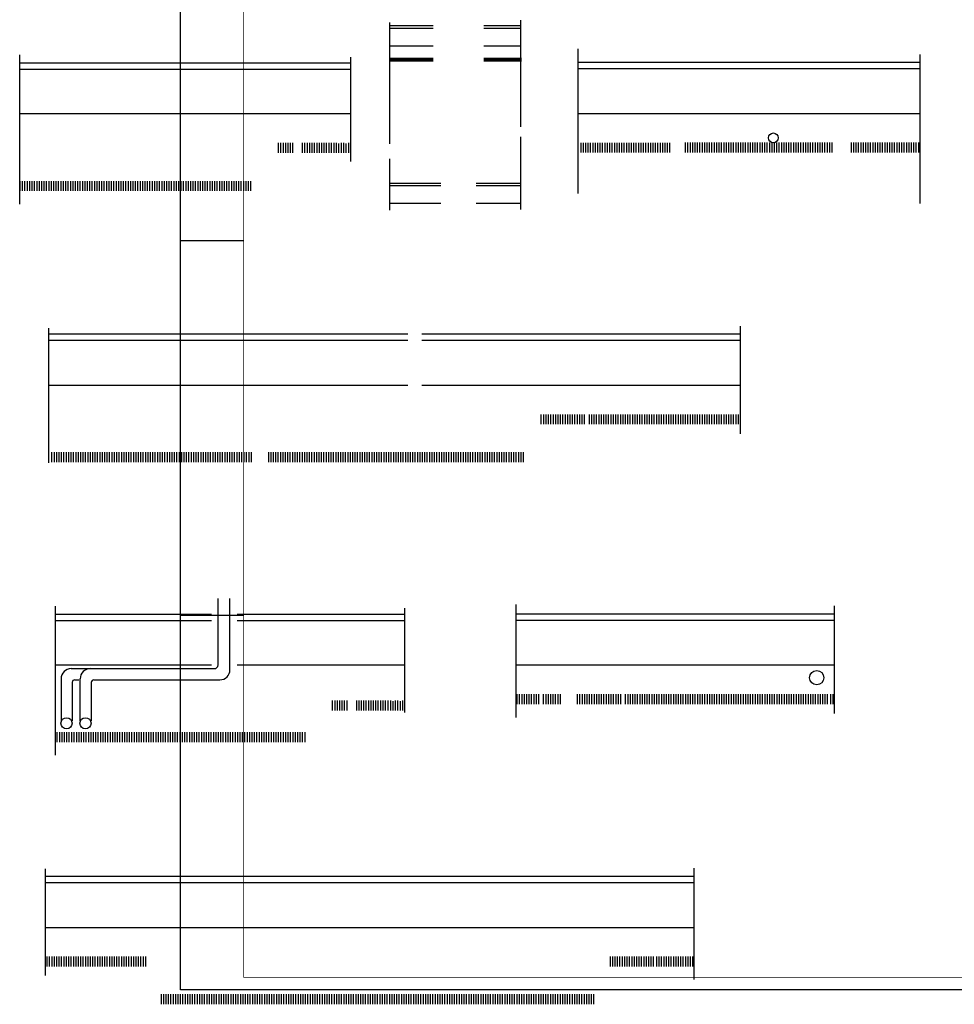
# Model space of a CAD drawing. Header units: millimetres. Extents: x 84333 to 240712, y -2244 to 84291.
# Tile 1 of 88: x 84333 to 121371, y -380 to 38649. Entities that reach past the tile are written whole.
import ezdxf
from ezdxf.enums import TextEntityAlignment as Align

# ---------------------------------------------------------------- set-up
doc = ezdxf.new("R2010")
doc.units = ezdxf.units.MM
doc.header["$LTSCALE"] = 100
doc.layers.get('0').update_dxf_attribs({"linetype": 'CONTINUOUS'})
for name, color, linetype in [('AFDELING', 4, 'CONTINUOUS'), ('BOUW', 8, 'CONTINUOUS'), ('EL6441--_DATACOM', 3, 'CONTINUOUS'), ('LIJN025', 10, 'CONTINUOUS'), ('LIJN050', 90, 'CONTINUOUS'), ('TEKST25', 10, 'CONTINUOUS'), ('TEKST35', 50, 'CONTINUOUS'), ('TEKST50', 90, 'CONTINUOUS')]:
    doc.layers.add(name, color=color, linetype=linetype)
doc.styles.add('ISO', font='ISO.SHX')
doc.styles.add('ROMAND', font='romand')
doc.styles.add('TECHNIC', font='technic_.ttf')

# ---------------------------------------------------------------- blocks, each defined once
blk = doc.blocks.new('A0-GE')
at = {"layer": 'LIJN025'}
for p, q in [((0, 297), (25, 297)), ((0, 148.5), (25, 148.5))]:
    blk.add_line(p, q, dxfattribs=at)
blk.add_lwpolyline([(1500, 841), (1500, 0), (0, 0), (0, 841)], close=True, dxfattribs=at)
at = {"layer": 'LIJN050', "const_width": 0.2}
blk.add_lwpolyline([(1495, 836), (25, 836), (25, 5), (1495, 5)], close=True, dxfattribs=at)
at = {"layer": 'TEKST25', "style": 'ROMAND', "width": 2.899115}
blk.add_attdef('STATUS', text='', height=2.5, dxfattribs=at).set_placement((1454, 71.5), (1493, 71.5), align=Align.FIT)
at = {"layer": 'TEKST25', "style": 'ISO'}
for tag, p in [('E', (1455.25, 66)), ('NAAM-E', (1466.75, 66)), ('DATUM-E', (1485, 66)), ('D', (1455.25, 61)), ('NAAM-D', (1466.75, 61)), ('DATUM-D', (1485, 61)), ('C', (1455.25, 56)), ('NAAM-C', (1466.75, 56)), ('DATUM-C', (1485, 56)), ('B', (1455.25, 51)), ('NAAM-B', (1466.75, 51)), ('DATUM-B', (1485, 51)), ('A', (1455.25, 46)), ('NAAM-A', (1466.75, 46)), ('DATUM-A', (1485, 46))]:
    blk.add_attdef(tag, text='', height=2.5, dxfattribs=at).set_placement(p, align=Align.CENTER)
for tag, p in [('DATUM', (1332.75, 36.25)), ('SCHAAL', (1368, 36.25)), ('GETEKEND', (1398.25, 36.25)), ('GECONTOL.', (1433, 36.25)), ('FORMAAT', (1463.25, 28.25))]:
    blk.add_attdef(tag, p, '', height=2.5, dxfattribs=at)
at = {"layer": 'TEKST35', "style": 'ISO'}
for tag, p in [('PROJECT', (1334.5, 72.5)), ('PLAATS', (1334.5, 63.5)), ('INSTALLATIE-REGEL1', (1334.5, 52.5)), ('INSTALLATIE-REGEL2', (1334.5, 43.5))]:
    blk.add_attdef(tag, p, '', height=4, dxfattribs=at)
blk.add_attdef('PROJ.NR.', text='', height=4, dxfattribs=at).set_placement((1481, 23), align=Align.CENTER)
at = {"layer": 'TEKST50', "style": 'ISO'}
blk.add_attdef('FILE-NAAM', text='', height=5, dxfattribs=at).set_placement((1473.5, 7.5), align=Align.CENTER)
blk = doc.blocks.new('A$C13e6995e')
at = {"layer": 'BOUW'}
for p, q in [((14671, 35976), (14671, 40786)), ((14671, 40657), (16392, 40657)), ((18392, 40657), (19866, 40657)), ((19866, 36651), (19866, 40876)), ((14671, 40557), (16392, 40557)), ((18392, 40557), (19866, 40557)), ((16392, 39850), (14671, 39850)), ((19866, 39850), (18392, 39850)), ((0, 33584), (0, 39499)), ((22129, 34006), (22129, 39741)), ((35687, 33601), (35687, 39516)), ((0, 39177), (4959, 39177)), ((4959, 39177), (13113, 39177)), ((13120, 35277), (13120, 39410)), ((14700, 39230), (14700, 39385)), ((14738, 39230), (14738, 39385)), ((14776, 39230), (14776, 39385)), ((14814, 39230), (14814, 39385)), ((14852, 39230), (14852, 39385)), ((14890, 39230), (14890, 39385)), ((14928, 39230), (14928, 39385)), ((14966, 39230), (14966, 39385)), ((15004, 39230), (15004, 39385)), ((15043, 39230), (15043, 39385)), ((15081, 39230), (15081, 39385)), ((15119, 39230), (15119, 39385)), ((15157, 39230), (15157, 39385)), ((15195, 39230), (15195, 39385)), ((15233, 39230), (15233, 39385)), ((15271, 39230), (15271, 39385)), ((15309, 39230), (15309, 39385)), ((15347, 39230), (15347, 39385)), ((15385, 39230), (15385, 39385)), ((15424, 39230), (15424, 39385)), ((15462, 39230), (15462, 39385)), ((15500, 39230), (15500, 39385)), ((15538, 39230), (15538, 39385)), ((15576, 39230), (15576, 39385)), ((15614, 39230), (15614, 39385)), ((15652, 39230), (15652, 39385)), ((15690, 39230), (15690, 39385)), ((15728, 39230), (15728, 39385)), ((15766, 39230), (15766, 39385)), ((15805, 39230), (15805, 39385)), ((15843, 39230), (15843, 39385)), ((15881, 39230), (15881, 39385)), ((15919, 39230), (15919, 39385)), ((15957, 39230), (15957, 39385)), ((15995, 39230), (15995, 39385)), ((16033, 39230), (16033, 39385)), ((16071, 39230), (16071, 39385)), ((16109, 39230), (16109, 39385)), ((16147, 39230), (16147, 39385)), ((16186, 39230), (16186, 39385)), ((16224, 39230), (16224, 39385)), ((16262, 39230), (16262, 39385)), ((16300, 39230), (16300, 39385)), ((16338, 39230), (16338, 39385)), ((16376, 39230), (16376, 39385)), ((18420, 39230), (18420, 39385)), ((18458, 39230), (18458, 39385)), ((18496, 39230), (18496, 39385)), ((18535, 39230), (18535, 39385)), ((18573, 39230), (18573, 39385)), ((18611, 39230), (18611, 39385)), ((18649, 39230), (18649, 39385)), ((18687, 39230), (18687, 39385)), ((18725, 39230), (18725, 39385)), ((18763, 39230), (18763, 39385)), ((18801, 39230), (18801, 39385)), ((18839, 39230), (18839, 39385)), ((18877, 39230), (18877, 39385)), ((18916, 39230), (18916, 39385)), ((18954, 39230), (18954, 39385)), ((18992, 39230), (18992, 39385)), ((19030, 39230), (19030, 39385)), ((19068, 39230), (19068, 39385)), ((19106, 39230), (19106, 39385)), ((19144, 39230), (19144, 39385)), ((19182, 39230), (19182, 39385)), ((19220, 39230), (19220, 39385)), ((19258, 39230), (19258, 39385)), ((19297, 39230), (19297, 39385)), ((19335, 39230), (19335, 39385)), ((19373, 39230), (19373, 39385)), ((19411, 39230), (19411, 39385)), ((19449, 39230), (19449, 39385)), ((19487, 39230), (19487, 39385)), ((19525, 39230), (19525, 39385)), ((19563, 39230), (19563, 39385)), ((19601, 39230), (19601, 39385)), ((19639, 39230), (19639, 39385)), ((19678, 39230), (19678, 39385)), ((19716, 39230), (19716, 39385)), ((19754, 39230), (19754, 39385)), ((19792, 39230), (19792, 39385)), ((19830, 39230), (19830, 39385)), ((19868, 39230), (19868, 39385)), ((30592, 39194), (22129, 39194)), ((35687, 39194), (30592, 39194)), ((0, 38927), (4959, 38927)), ((4959, 38927), (13113, 38927)), ((30592, 38944), (22129, 38944)), ((35687, 38944), (30592, 38944)), ((13134, 37159), (0, 37159)), ((22129, 37176), (35687, 37176)), ((10258, 35609), (10258, 36009)), ((10353, 35609), (10353, 36009)), ((10448, 35609), (10448, 36009)), ((10543, 35609), (10543, 36009)), ((10639, 35609), (10639, 36009)), ((10734, 35609), (10734, 36009)), ((10829, 35609), (10829, 36009)), ((11210, 35609), (11210, 36009)), ((11305, 35609), (11305, 36009)), ((11401, 35609), (11401, 36009)), ((11496, 35609), (11496, 36009)), ((11591, 35609), (11591, 36009)), ((11686, 35609), (11686, 36009)), ((11782, 35609), (11782, 36009)), ((11877, 35609), (11877, 36009)), ((11972, 35609), (11972, 36009)), ((12067, 35609), (12067, 36009)), ((12163, 35609), (12163, 36009)), ((12258, 35609), (12258, 36009)), ((12353, 35609), (12353, 36009)), ((12463, 35609), (12463, 36009)), ((12558, 35609), (12558, 36009)), ((12653, 35609), (12653, 35980)), ((12748, 35609), (12748, 36009)), ((12844, 35609), (12844, 36009)), ((12944, 35609), (12944, 35980)), ((13040, 35609), (13040, 36009)), ((19866, 33368), (19866, 36248)), ((22245, 35626), (22245, 36018)), ((22340, 35626), (22340, 36018)), ((22435, 35626), (22435, 36018)), ((22531, 35626), (22531, 36018)), ((22626, 35626), (22626, 36018)), ((22721, 35626), (22721, 36018)), ((22816, 35626), (22816, 36018)), ((22912, 35626), (22912, 36018)), ((23007, 35626), (23007, 36018)), ((23102, 35626), (23102, 36018)), ((23198, 35626), (23198, 36018)), ((23293, 35626), (23293, 36018)), ((23389, 35626), (23389, 36018)), ((23484, 35626), (23484, 36018)), ((23579, 35626), (23579, 36018)), ((23674, 35626), (23674, 36018)), ((23770, 35626), (23770, 36018)), ((23865, 35626), (23865, 36018)), ((23960, 35626), (23960, 36018)), ((24055, 35626), (24055, 36018)), ((24151, 35626), (24151, 36018)), ((24246, 35626), (24246, 36018)), ((24341, 35626), (24341, 36018)), ((24436, 35626), (24436, 36018)), ((24532, 35626), (24532, 36018)), ((24627, 35626), (24627, 36018)), ((24722, 35626), (24722, 36018)), ((24817, 35626), (24817, 36018)), ((24913, 35626), (24913, 36018)), ((25008, 35626), (25008, 36018)), ((25103, 35626), (25103, 36018)), ((25198, 35626), (25198, 36018)), ((25294, 35626), (25294, 36018)), ((25389, 35626), (25389, 36018)), ((25484, 35626), (25484, 36018)), ((25579, 35626), (25579, 36018)), ((25675, 35626), (25675, 36018)), ((25770, 35626), (25770, 36018)), ((26387, 35626), (26387, 36023)), ((26483, 35626), (26483, 36023)), ((26578, 35626), (26578, 36023)), ((26673, 35626), (26673, 36023)), ((26768, 35626), (26768, 36023)), ((26864, 35626), (26864, 36023)), ((26959, 35626), (26959, 36023)), ((27054, 35626), (27054, 36023)), ((27149, 35626), (27149, 36023)), ((27245, 35626), (27245, 36023)), ((27340, 35626), (27340, 36023)), ((27435, 35626), (27435, 36023)), ((27530, 35626), (27530, 36023)), ((27626, 35626), (27626, 36023)), ((27721, 35626), (27721, 36023)), ((27816, 35626), (27816, 36023)), ((27911, 35626), (27911, 36023)), ((28007, 35626), (28007, 36023)), ((28102, 35626), (28102, 36023)), ((28197, 35626), (28197, 36023)), ((28292, 35626), (28292, 36023)), ((28388, 35626), (28388, 36023)), ((28483, 35626), (28483, 36023)), ((28578, 35626), (28578, 36023)), ((28673, 35626), (28673, 36023)), ((28769, 35626), (28769, 36023)), ((28864, 35626), (28864, 36023)), ((28959, 35626), (28959, 36023)), ((29054, 35626), (29054, 36023)), ((29150, 35626), (29150, 36023)), ((29245, 35626), (29245, 36023)), ((29340, 35626), (29340, 36023)), ((29435, 35626), (29435, 36023)), ((29531, 35626), (29531, 36023)), ((29626, 35626), (29626, 36023)), ((29721, 35626), (29721, 36023)), ((29816, 35626), (29816, 36023)), ((29912, 35626), (29912, 36023)), ((30007, 35626), (30007, 36023)), ((30102, 35626), (30102, 36023)), ((30197, 35626), (30197, 36023)), ((30293, 35626), (30293, 36023)), ((30388, 35626), (30388, 36023)), ((30483, 35626), (30483, 36023)), ((30578, 35626), (30578, 36023)), ((30674, 35626), (30674, 36023)), ((30769, 35626), (30769, 36023)), ((30864, 35626), (30864, 36023)), ((30959, 35626), (30959, 36023)), ((31055, 35626), (31055, 36023)), ((31150, 35626), (31150, 36023)), ((31245, 35626), (31245, 36023)), ((31340, 35626), (31340, 36023)), ((31436, 35626), (31436, 36023)), ((31531, 35626), (31531, 36023)), ((31626, 35626), (31626, 36023)), ((31721, 35626), (31721, 36023)), ((31817, 35626), (31817, 36023)), ((31912, 35626), (31912, 36023)), ((32007, 35626), (32007, 36023)), ((32102, 35626), (32102, 36023)), ((32198, 35626), (32198, 36023)), ((32960, 35626), (32960, 36023)), ((33055, 35626), (33055, 36023)), ((33150, 35626), (33150, 36023)), ((33245, 35626), (33245, 36023)), ((33341, 35626), (33341, 36023)), ((33436, 35626), (33436, 36023)), ((33531, 35626), (33531, 36023)), ((33626, 35626), (33626, 36023)), ((33722, 35626), (33722, 36023)), ((33817, 35626), (33817, 36023)), ((33912, 35626), (33912, 36023)), ((34007, 35626), (34007, 36023)), ((34103, 35626), (34103, 36023)), ((34198, 35626), (34198, 36023)), ((34293, 35626), (34293, 36023)), ((34388, 35626), (34388, 36023)), ((34484, 35626), (34484, 36023)), ((34579, 35626), (34579, 36023)), ((34674, 35626), (34674, 36023)), ((34769, 35626), (34769, 36023)), ((34865, 35626), (34865, 36023)), ((34960, 35626), (34960, 36023)), ((35055, 35626), (35055, 36023)), ((35150, 35626), (35150, 36023)), ((35246, 35626), (35246, 36023)), ((35341, 35626), (35341, 36023)), ((35436, 35626), (35436, 36023)), ((35531, 35626), (35531, 36023)), ((35627, 35626), (35627, 36023)), ((14671, 33347), (14671, 35382)), ((20, 34109), (20, 34495)), ((115, 34109), (115, 34495)), ((210, 34109), (210, 34495)), ((306, 34109), (306, 34495)), ((401, 34109), (401, 34495)), ((496, 34109), (496, 34495)), ((591, 34109), (591, 34495)), ((687, 34109), (687, 34495)), ((782, 34109), (782, 34495)), ((877, 34109), (877, 34495)), ((972, 34109), (972, 34495)), ((1068, 34109), (1068, 34495)), ((1163, 34109), (1163, 34495)), ((1258, 34109), (1258, 34495)), ((1353, 34109), (1353, 34495)), ((1449, 34109), (1449, 34495)), ((1544, 34109), (1544, 34495)), ((1639, 34109), (1639, 34495)), ((1734, 34109), (1734, 34495)), ((1830, 34109), (1830, 34495)), ((1925, 34109), (1925, 34495)), ((2020, 34109), (2020, 34495)), ((2115, 34109), (2115, 34495)), ((2211, 34109), (2211, 34495)), ((2306, 34109), (2306, 34495)), ((2401, 34109), (2401, 34495)), ((2496, 34109), (2496, 34495)), ((2592, 34109), (2592, 34495)), ((2687, 34109), (2687, 34495)), ((2782, 34109), (2782, 34495)), ((2877, 34109), (2877, 34495)), ((2973, 34109), (2973, 34495)), ((3068, 34109), (3068, 34495)), ((3163, 34109), (3163, 34495)), ((3258, 34109), (3258, 34495)), ((3354, 34109), (3354, 34495)), ((3449, 34109), (3449, 34495)), ((3544, 34109), (3544, 34495)), ((3639, 34109), (3639, 34495)), ((3735, 34109), (3735, 34495)), ((3830, 34109), (3830, 34495)), ((3925, 34109), (3925, 34495)), ((4020, 34109), (4020, 34495)), ((4116, 34109), (4116, 34495)), ((4211, 34109), (4211, 34495)), ((4306, 34109), (4306, 34495)), ((4401, 34109), (4401, 34495)), ((4497, 34109), (4497, 34495)), ((4592, 34109), (4592, 34495)), ((4687, 34109), (4687, 34495)), ((4782, 34109), (4782, 34495)), ((4878, 34109), (4878, 34495)), ((4973, 34109), (4973, 34495)), ((5068, 34109), (5068, 34495)), ((5163, 34109), (5163, 34495)), ((5259, 34109), (5259, 34495)), ((5354, 34109), (5354, 34495)), ((5449, 34109), (5449, 34495)), ((5544, 34109), (5544, 34495)), ((5640, 34109), (5640, 34495)), ((5735, 34109), (5735, 34495)), ((5830, 34109), (5830, 34495)), ((5925, 34109), (5925, 34495)), ((6021, 34109), (6021, 34495)), ((6116, 34109), (6116, 34495)), ((6211, 34109), (6211, 34495)), ((6306, 34109), (6306, 34495)), ((6402, 34109), (6402, 34495)), ((6497, 34109), (6497, 34495)), ((6592, 34109), (6592, 34495)), ((6687, 34109), (6687, 34495)), ((6783, 34109), (6783, 34495)), ((6878, 34109), (6878, 34495)), ((6973, 34109), (6973, 34495)), ((7068, 34109), (7068, 34495)), ((7164, 34109), (7164, 34495)), ((7259, 34109), (7259, 34495)), ((7354, 34109), (7354, 34495)), ((7449, 34109), (7449, 34495)), ((7545, 34109), (7545, 34495)), ((7640, 34109), (7640, 34495)), ((7735, 34109), (7735, 34495)), ((7830, 34109), (7830, 34495)), ((7926, 34109), (7926, 34495)), ((8021, 34109), (8021, 34495)), ((8116, 34109), (8116, 34495)), ((8211, 34109), (8211, 34495)), ((8307, 34109), (8307, 34495)), ((8402, 34109), (8402, 34495)), ((8497, 34109), (8497, 34495)), ((8592, 34109), (8592, 34495)), ((8688, 34109), (8688, 34495)), ((8783, 34109), (8783, 34495)), ((8878, 34109), (8878, 34495)), ((8973, 34109), (8973, 34495)), ((9069, 34109), (9069, 34495)), ((9164, 34109), (9164, 34495)), ((14671, 34419), (16692, 34419)), ((18092, 34419), (19866, 34419)), ((14671, 34319), (16692, 34319)), ((18092, 34319), (19866, 34319)), ((16692, 33612), (14671, 33612)), ((19866, 33612), (18092, 33612)), ((1161, 23328), (1161, 28671)), ((28563, 24480), (28563, 28746)), ((10929, 28424), (1161, 28424)), ((10929, 28174), (1161, 28174)), ((15380, 28424), (10929, 28424)), ((15380, 28174), (10929, 28174)), ((28563, 28424), (15940, 28424)), ((28563, 28174), (15940, 28174)), ((1161, 26406), (15380, 26406)), ((15940, 26406), (28563, 26406)), ((20672, 24856), (20672, 25249)), ((20768, 24856), (20768, 25249)), ((20863, 24856), (20863, 25249)), ((20958, 24856), (20958, 25249)), ((21053, 24856), (21053, 25249)), ((21149, 24856), (21149, 25249)), ((21244, 24856), (21244, 25249)), ((21339, 24856), (21339, 25249)), ((21434, 24856), (21434, 25249)), ((21530, 24856), (21530, 25249)), ((21625, 24856), (21625, 25249)), ((21720, 24856), (21720, 25249)), ((21815, 24856), (21815, 25249)), ((21911, 24856), (21911, 25249)), ((22006, 24856), (22006, 25249)), ((22101, 24856), (22101, 25249)), ((22196, 24856), (22196, 25249)), ((22292, 24856), (22292, 25249)), ((22387, 24856), (22387, 25249)), ((22577, 24856), (22577, 25249)), ((22673, 24856), (22673, 25249)), ((22768, 24856), (22768, 25249)), ((22863, 24856), (22863, 25249)), ((22958, 24856), (22958, 25249)), ((23054, 24856), (23054, 25249)), ((23149, 24856), (23149, 25249)), ((23244, 24856), (23244, 25249)), ((23339, 24856), (23339, 25249)), ((23435, 24856), (23435, 25249)), ((23530, 24856), (23530, 25249)), ((23625, 24856), (23625, 25249)), ((23720, 24856), (23720, 25249)), ((23816, 24856), (23816, 25249)), ((23911, 24856), (23911, 25249)), ((24006, 24856), (24006, 25249)), ((24101, 24856), (24101, 25249)), ((24197, 24856), (24197, 25249)), ((24292, 24856), (24292, 25249)), ((24387, 24856), (24387, 25249)), ((24482, 24856), (24482, 25249)), ((24578, 24856), (24578, 25249)), ((24673, 24856), (24673, 25249)), ((24768, 24856), (24768, 25249)), ((24864, 24856), (24864, 25249)), ((24959, 24856), (24959, 25249)), ((25054, 24856), (25054, 25249)), ((25149, 24856), (25149, 25249)), ((25245, 24856), (25245, 25249)), ((25340, 24856), (25340, 25249)), ((25435, 24856), (25435, 25249)), ((25530, 24856), (25530, 25249)), ((25626, 24856), (25626, 25249)), ((25721, 24856), (25721, 25249)), ((25816, 24856), (25816, 25249)), ((25911, 24856), (25911, 25249)), ((26007, 24856), (26007, 25249)), ((26102, 24856), (26102, 25249)), ((26197, 24856), (26197, 25249)), ((26292, 24856), (26292, 25249)), ((26388, 24856), (26388, 25249)), ((26483, 24856), (26483, 25249)), ((26578, 24856), (26578, 25249)), ((26673, 24856), (26673, 25249)), ((26769, 24856), (26769, 25249)), ((26864, 24856), (26864, 25249)), ((26959, 24856), (26959, 25249)), ((27054, 24856), (27054, 25249)), ((27150, 24856), (27150, 25249)), ((27245, 24856), (27245, 25249)), ((27340, 24856), (27340, 25249)), ((27435, 24856), (27435, 25249)), ((27531, 24856), (27531, 25249)), ((27626, 24856), (27626, 25249)), ((27721, 24856), (27721, 25249)), ((27816, 24856), (27816, 25249)), ((27912, 24856), (27912, 25249)), ((28007, 24856), (28007, 25249)), ((28102, 24856), (28102, 25249)), ((28198, 24856), (28198, 25249)), ((28293, 24856), (28293, 25249)), ((28388, 24856), (28388, 25249)), ((28483, 24856), (28483, 25249)), ((1279, 23356), (1279, 23749)), ((1374, 23356), (1374, 23749)), ((1470, 23356), (1470, 23749)), ((1565, 23356), (1565, 23749)), ((1660, 23356), (1660, 23749)), ((1755, 23356), (1755, 23749)), ((1851, 23356), (1851, 23749)), ((1946, 23356), (1946, 23749)), ((2041, 23356), (2041, 23749)), ((2136, 23356), (2136, 23749)), ((2232, 23356), (2232, 23749)), ((2327, 23356), (2327, 23749)), ((2422, 23356), (2422, 23749)), ((2517, 23356), (2517, 23749)), ((2613, 23356), (2613, 23749)), ((2708, 23356), (2708, 23749)), ((2803, 23356), (2803, 23749)), ((2898, 23356), (2898, 23749)), ((2994, 23356), (2994, 23749)), ((3089, 23356), (3089, 23749)), ((3184, 23356), (3184, 23749)), ((3279, 23356), (3279, 23749)), ((3375, 23356), (3375, 23749)), ((3470, 23356), (3470, 23749)), ((3565, 23356), (3565, 23749)), ((3660, 23356), (3660, 23749)), ((3756, 23356), (3756, 23749)), ((3851, 23356), (3851, 23749)), ((3946, 23356), (3946, 23749)), ((4041, 23356), (4041, 23749)), ((4137, 23356), (4137, 23749)), ((4232, 23356), (4232, 23749)), ((4327, 23356), (4327, 23749)), ((4422, 23356), (4422, 23749)), ((4518, 23356), (4518, 23749)), ((4613, 23356), (4613, 23749)), ((4708, 23356), (4708, 23749)), ((4803, 23356), (4803, 23749)), ((4899, 23356), (4899, 23749)), ((4994, 23356), (4994, 23749)), ((5089, 23356), (5089, 23749)), ((5184, 23356), (5184, 23749)), ((5280, 23356), (5280, 23749)), ((5375, 23356), (5375, 23749)), ((5470, 23356), (5470, 23749)), ((5565, 23356), (5565, 23749)), ((5661, 23356), (5661, 23749)), ((5756, 23356), (5756, 23749)), ((5851, 23356), (5851, 23749)), ((5946, 23356), (5946, 23749)), ((6042, 23356), (6042, 23749)), ((6137, 23356), (6137, 23749)), ((6232, 23356), (6232, 23749)), ((6327, 23356), (6327, 23749)), ((6423, 23356), (6423, 23749)), ((6518, 23356), (6518, 23749)), ((6613, 23356), (6613, 23749)), ((6708, 23356), (6708, 23749)), ((6804, 23356), (6804, 23749)), ((6899, 23356), (6899, 23749)), ((6994, 23356), (6994, 23749)), ((7089, 23356), (7089, 23749)), ((7185, 23356), (7185, 23749)), ((7280, 23356), (7280, 23749)), ((7375, 23356), (7375, 23749)), ((7470, 23356), (7470, 23749)), ((7566, 23356), (7566, 23749)), ((7661, 23356), (7661, 23749)), ((7756, 23356), (7756, 23749)), ((7851, 23356), (7851, 23749)), ((7947, 23356), (7947, 23749)), ((8042, 23356), (8042, 23749)), ((8137, 23356), (8137, 23749)), ((8232, 23356), (8232, 23749)), ((8328, 23356), (8328, 23749)), ((8423, 23356), (8423, 23749)), ((8518, 23356), (8518, 23749)), ((8613, 23356), (8613, 23749)), ((8709, 23356), (8709, 23749)), ((8804, 23356), (8804, 23749)), ((8899, 23356), (8899, 23749)), ((8994, 23356), (8994, 23749)), ((9090, 23356), (9090, 23749)), ((9185, 23356), (9185, 23749)), ((9868, 23356), (9868, 23749)), ((9963, 23356), (9963, 23749)), ((10058, 23356), (10058, 23749)), ((10153, 23356), (10153, 23749)), ((10249, 23356), (10249, 23749)), ((10344, 23356), (10344, 23749)), ((10439, 23356), (10439, 23749)), ((10534, 23356), (10534, 23749)), ((10630, 23356), (10630, 23749)), ((10725, 23356), (10725, 23749)), ((10820, 23356), (10820, 23749)), ((10915, 23356), (10915, 23749)), ((11011, 23356), (11011, 23749)), ((11106, 23356), (11106, 23749)), ((11201, 23356), (11201, 23749)), ((11296, 23356), (11296, 23749)), ((11392, 23356), (11392, 23749)), ((11487, 23356), (11487, 23749)), ((11582, 23356), (11582, 23749)), ((11677, 23356), (11677, 23749)), ((11773, 23356), (11773, 23749)), ((11868, 23356), (11868, 23749)), ((11963, 23356), (11963, 23749)), ((12058, 23356), (12058, 23749)), ((12154, 23356), (12154, 23749)), ((12249, 23356), (12249, 23749)), ((12344, 23356), (12344, 23749)), ((12439, 23356), (12439, 23749)), ((12535, 23356), (12535, 23749)), ((12630, 23356), (12630, 23749)), ((12725, 23356), (12725, 23749)), ((12820, 23356), (12820, 23749)), ((12916, 23356), (12916, 23749)), ((13011, 23356), (13011, 23749)), ((13106, 23356), (13106, 23749)), ((13201, 23356), (13201, 23749)), ((13297, 23356), (13297, 23749)), ((13392, 23356), (13392, 23749)), ((13487, 23356), (13487, 23749)), ((13582, 23356), (13582, 23749)), ((13678, 23356), (13678, 23749)), ((13773, 23356), (13773, 23749)), ((13868, 23356), (13868, 23749)), ((13963, 23356), (13963, 23749)), ((14059, 23356), (14059, 23749)), ((14154, 23356), (14154, 23749)), ((14249, 23356), (14249, 23749)), ((14344, 23356), (14344, 23749)), ((14440, 23356), (14440, 23749)), ((14535, 23356), (14535, 23749)), ((14630, 23356), (14630, 23749)), ((14725, 23356), (14725, 23749)), ((14821, 23356), (14821, 23749)), ((14916, 23356), (14916, 23749)), ((15011, 23356), (15011, 23749)), ((15106, 23356), (15106, 23749)), ((15202, 23356), (15202, 23749)), ((15297, 23356), (15297, 23749)), ((15392, 23356), (15392, 23749)), ((15487, 23356), (15487, 23749)), ((15583, 23356), (15583, 23749)), ((15678, 23356), (15678, 23749)), ((15773, 23356), (15773, 23749)), ((15868, 23356), (15868, 23749)), ((15964, 23356), (15964, 23749)), ((16059, 23356), (16059, 23749)), ((16154, 23356), (16154, 23749)), ((16249, 23356), (16249, 23749)), ((16345, 23356), (16345, 23749)), ((16440, 23356), (16440, 23749)), ((16535, 23356), (16535, 23749)), ((16630, 23356), (16630, 23749)), ((16726, 23356), (16726, 23749)), ((16821, 23356), (16821, 23749)), ((16916, 23356), (16916, 23749)), ((17011, 23356), (17011, 23749)), ((17107, 23356), (17107, 23749)), ((17202, 23356), (17202, 23749)), ((17297, 23356), (17297, 23749)), ((17392, 23356), (17392, 23749)), ((17488, 23356), (17488, 23749)), ((17583, 23356), (17583, 23749)), ((17678, 23356), (17678, 23749)), ((17773, 23356), (17773, 23749)), ((17869, 23356), (17869, 23749)), ((17964, 23356), (17964, 23749)), ((18059, 23356), (18059, 23749)), ((18154, 23356), (18154, 23749)), ((18250, 23356), (18250, 23749)), ((18345, 23356), (18345, 23749)), ((18440, 23356), (18440, 23749)), ((18535, 23356), (18535, 23749)), ((18631, 23356), (18631, 23749)), ((18726, 23356), (18726, 23749)), ((18821, 23356), (18821, 23749)), ((18916, 23356), (18916, 23749)), ((19012, 23356), (19012, 23749)), ((19107, 23356), (19107, 23749)), ((19202, 23356), (19202, 23749)), ((19297, 23356), (19297, 23749)), ((19393, 23356), (19393, 23749)), ((19488, 23356), (19488, 23749)), ((19583, 23356), (19583, 23749)), ((19678, 23356), (19678, 23749)), ((19774, 23356), (19774, 23749)), ((19869, 23356), (19869, 23749)), ((19964, 23356), (19964, 23749)), ((7859, 15319), (7859, 17954)), ((8334, 15127), (8334, 17954)), ((1422, 11734), (1422, 17650)), ((19669, 13237), (19669, 17712)), ((32295, 13389), (32295, 17654)), ((1422, 17328), (7599, 17328)), ((8623, 17328), (15257, 17328)), ((15264, 13428), (15264, 17561)), ((32295, 17332), (19669, 17332)), ((1422, 17078), (7599, 17078)), ((8623, 17078), (15257, 17078)), ((32295, 17082), (19669, 17082)), ((7599, 15310), (1422, 15310)), ((15278, 15310), (8623, 15310)), ((19669, 15315), (32308, 15315)), ((2040, 15169), (7709, 15169)), ((1640, 14769), (1640, 13102)), ((2081, 14627), (2081, 13102)), ((2181, 14727), (2339, 14727)), ((2389, 14769), (2389, 13102)), ((2838, 14627), (2838, 13102)), ((2938, 14727), (7934, 14727)), ((19715, 13765), (19715, 14158)), ((19811, 13765), (19811, 14158)), ((19906, 13765), (19906, 14158)), ((20001, 13765), (20001, 14158)), ((20096, 13765), (20096, 14158)), ((20192, 13765), (20192, 14158)), ((20287, 13765), (20287, 14158)), ((20382, 13765), (20382, 14158)), ((20477, 13765), (20477, 14158)), ((20573, 13765), (20573, 14158)), ((20763, 13765), (20763, 14158)), ((20858, 13765), (20858, 14158)), ((20954, 13765), (20954, 14158)), ((21049, 13765), (21049, 14158)), ((21144, 13765), (21144, 14158)), ((21239, 13765), (21239, 14158)), ((21335, 13765), (21335, 14158)), ((21430, 13765), (21430, 14158)), ((22107, 13765), (22107, 14158)), ((22202, 13765), (22202, 14158)), ((22297, 13765), (22297, 14158)), ((22393, 13765), (22393, 14158)), ((22488, 13765), (22488, 14158)), ((22583, 13765), (22583, 14158)), ((22678, 13765), (22678, 14158)), ((22774, 13765), (22774, 14158)), ((22869, 13765), (22869, 14158)), ((22964, 13765), (22964, 14158)), ((23059, 13765), (23059, 14158)), ((23155, 13765), (23155, 14158)), ((23250, 13765), (23250, 14158)), ((23345, 13765), (23345, 14158)), ((23440, 13765), (23440, 14158)), ((23536, 13765), (23536, 14158)), ((23631, 13765), (23631, 14158)), ((23726, 13765), (23726, 14158)), ((23821, 13765), (23821, 14158)), ((24012, 13765), (24012, 14158)), ((24107, 13765), (24107, 14158)), ((24202, 13765), (24202, 14158)), ((24298, 13765), (24298, 14158)), ((24393, 13765), (24393, 14158)), ((24488, 13765), (24488, 14158)), ((24583, 13765), (24583, 14158)), ((24679, 13765), (24679, 14158)), ((24774, 13765), (24774, 14158)), ((24869, 13765), (24869, 14158)), ((24964, 13765), (24964, 14158)), ((25060, 13765), (25060, 14158)), ((25155, 13765), (25155, 14158)), ((25250, 13765), (25250, 14158)), ((25345, 13765), (25345, 14158)), ((25441, 13765), (25441, 14158)), ((25536, 13765), (25536, 14158)), ((25631, 13765), (25631, 14158)), ((25726, 13765), (25726, 14158)), ((25822, 13765), (25822, 14158)), ((25917, 13765), (25917, 14158)), ((26012, 13765), (26012, 14158)), ((26107, 13765), (26107, 14158)), ((26203, 13765), (26203, 14158)), ((26298, 13765), (26298, 14158)), ((26393, 13765), (26393, 14158)), ((26489, 13765), (26489, 14158)), ((26584, 13765), (26584, 14158)), ((26679, 13765), (26679, 14158)), ((26774, 13765), (26774, 14158)), ((26870, 13765), (26870, 14158)), ((26965, 13765), (26965, 14158)), ((27060, 13765), (27060, 14158)), ((27155, 13765), (27155, 14158)), ((27251, 13765), (27251, 14158)), ((27346, 13765), (27346, 14158)), ((27441, 13765), (27441, 14158)), ((27536, 13765), (27536, 14158)), ((27632, 13765), (27632, 14158)), ((27727, 13765), (27727, 14158)), ((27822, 13765), (27822, 14158)), ((27917, 13765), (27917, 14158)), ((28013, 13765), (28013, 14158)), ((28108, 13765), (28108, 14158)), ((28203, 13765), (28203, 14158)), ((28298, 13765), (28298, 14158)), ((28394, 13765), (28394, 14158)), ((28489, 13765), (28489, 14158)), ((28584, 13765), (28584, 14158)), ((28679, 13765), (28679, 14158)), ((28775, 13765), (28775, 14158)), ((28870, 13765), (28870, 14158)), ((28965, 13765), (28965, 14158)), ((29060, 13765), (29060, 14158)), ((29156, 13765), (29156, 14158)), ((29251, 13765), (29251, 14158)), ((29346, 13765), (29346, 14158)), ((29441, 13765), (29441, 14158)), ((29537, 13765), (29537, 14158)), ((29632, 13765), (29632, 14158)), ((29727, 13765), (29727, 14158)), ((29823, 13765), (29823, 14158)), ((29918, 13765), (29918, 14158)), ((30017, 13765), (30017, 14158)), ((30112, 13765), (30112, 14158)), ((30208, 13765), (30208, 14158)), ((30303, 13765), (30303, 14158)), ((30398, 13765), (30398, 14158)), ((30493, 13765), (30493, 14158)), ((30589, 13765), (30589, 14158)), ((30684, 13765), (30684, 14158)), ((30779, 13765), (30779, 14158)), ((30874, 13765), (30874, 14158)), ((30970, 13765), (30970, 14158)), ((31065, 13765), (31065, 14158)), ((31160, 13765), (31160, 14158)), ((31255, 13765), (31255, 14158)), ((31351, 13765), (31351, 14158)), ((31446, 13765), (31446, 14158)), ((31541, 13765), (31541, 14158)), ((31637, 13765), (31637, 14158)), ((31732, 13765), (31732, 14158)), ((31827, 13765), (31827, 14158)), ((31922, 13765), (31922, 14158)), ((32018, 13765), (32018, 14158)), ((32144, 13765), (32144, 14158)), ((32239, 13765), (32239, 14158)), ((12402, 13510), (12402, 13910)), ((12497, 13510), (12497, 13910)), ((12592, 13510), (12592, 13910)), ((12687, 13510), (12687, 13910)), ((12783, 13510), (12783, 13910)), ((12878, 13510), (12878, 13910)), ((12973, 13510), (12973, 13910)), ((13354, 13510), (13354, 13910)), ((13449, 13510), (13449, 13910)), ((13545, 13510), (13545, 13910)), ((13640, 13510), (13640, 13910)), ((13735, 13510), (13735, 13910)), ((13830, 13510), (13830, 13910)), ((13926, 13510), (13926, 13910)), ((14021, 13510), (14021, 13910)), ((14116, 13510), (14116, 13910)), ((14211, 13510), (14211, 13910)), ((14307, 13510), (14307, 13910)), ((14402, 13510), (14402, 13910)), ((14497, 13510), (14497, 13910)), ((14607, 13510), (14607, 13910)), ((14702, 13510), (14702, 13910)), ((14797, 13510), (14797, 13881)), ((14892, 13510), (14892, 13910)), ((14988, 13510), (14988, 13910)), ((15089, 13510), (15089, 13881)), ((15184, 13510), (15184, 13910)), ((1483, 12260), (1483, 12646)), ((1586, 12260), (1586, 12646)), ((1681, 12260), (1681, 12646)), ((1777, 12260), (1777, 12646)), ((1872, 12260), (1872, 12646)), ((1967, 12260), (1967, 12646)), ((2062, 12260), (2062, 12646)), ((2158, 12260), (2158, 12646)), ((2164, 12260), (2164, 12646)), ((2259, 12260), (2259, 12646)), ((2354, 12260), (2354, 12646)), ((2450, 12260), (2450, 12646)), ((2545, 12260), (2545, 12646)), ((2640, 12260), (2640, 12646)), ((2735, 12260), (2735, 12646)), ((2831, 12260), (2831, 12646)), ((2926, 12260), (2926, 12646)), ((3021, 12260), (3021, 12646)), ((3116, 12260), (3116, 12646)), ((3212, 12260), (3212, 12646)), ((3307, 12260), (3307, 12646)), ((3402, 12260), (3402, 12646)), ((3497, 12260), (3497, 12646)), ((3593, 12260), (3593, 12646)), ((3688, 12260), (3688, 12646)), ((3783, 12260), (3783, 12646)), ((3878, 12260), (3878, 12646)), ((3974, 12260), (3974, 12646)), ((4069, 12260), (4069, 12646)), ((4164, 12260), (4164, 12646)), ((4259, 12260), (4259, 12646)), ((4355, 12260), (4355, 12646)), ((4450, 12260), (4450, 12646)), ((4545, 12260), (4545, 12646)), ((4640, 12260), (4640, 12646)), ((4736, 12260), (4736, 12646)), ((4831, 12260), (4831, 12646)), ((4926, 12260), (4926, 12646)), ((5021, 12260), (5021, 12646)), ((5117, 12260), (5117, 12646)), ((5212, 12260), (5212, 12646)), ((5307, 12260), (5307, 12646)), ((5402, 12260), (5402, 12646)), ((5498, 12260), (5498, 12646)), ((5593, 12260), (5593, 12646)), ((5688, 12260), (5688, 12646)), ((5783, 12260), (5783, 12646)), ((5879, 12260), (5879, 12646)), ((5974, 12260), (5974, 12646)), ((6069, 12260), (6069, 12646)), ((6164, 12260), (6164, 12646)), ((6260, 12260), (6260, 12646)), ((6355, 12260), (6355, 12646)), ((6450, 12260), (6450, 12646)), ((6545, 12260), (6545, 12646)), ((6641, 12260), (6641, 12646)), ((6736, 12260), (6736, 12646)), ((6831, 12260), (6831, 12646)), ((6926, 12260), (6926, 12646)), ((7022, 12260), (7022, 12646)), ((7117, 12260), (7117, 12646)), ((7212, 12260), (7212, 12646)), ((7307, 12260), (7307, 12646)), ((7403, 12260), (7403, 12646)), ((7498, 12260), (7498, 12646)), ((7593, 12260), (7593, 12646)), ((7688, 12260), (7688, 12646)), ((7784, 12260), (7784, 12646)), ((7879, 12260), (7879, 12646)), ((7974, 12260), (7974, 12646)), ((8069, 12260), (8069, 12646)), ((8165, 12260), (8165, 12646)), ((8260, 12260), (8260, 12646)), ((8355, 12260), (8355, 12646)), ((8450, 12260), (8450, 12646)), ((8546, 12260), (8546, 12646)), ((8641, 12260), (8641, 12646)), ((8736, 12260), (8736, 12646)), ((8831, 12260), (8831, 12646)), ((8927, 12260), (8927, 12646)), ((9022, 12260), (9022, 12646)), ((9117, 12260), (9117, 12646)), ((9212, 12260), (9212, 12646)), ((9308, 12260), (9308, 12646)), ((9403, 12260), (9403, 12646)), ((9498, 12260), (9498, 12646)), ((9593, 12260), (9593, 12646)), ((9689, 12260), (9689, 12646)), ((9784, 12260), (9784, 12646)), ((9879, 12260), (9879, 12646)), ((9974, 12260), (9974, 12646)), ((10070, 12260), (10070, 12646)), ((10165, 12260), (10165, 12646)), ((10260, 12260), (10260, 12646)), ((10355, 12260), (10355, 12646)), ((10451, 12260), (10451, 12646)), ((10546, 12260), (10546, 12646)), ((10641, 12260), (10641, 12646)), ((10736, 12260), (10736, 12646)), ((10832, 12260), (10832, 12646)), ((10927, 12260), (10927, 12646)), ((11022, 12260), (11022, 12646)), ((11117, 12260), (11117, 12646)), ((11213, 12260), (11213, 12646)), ((11308, 12260), (11308, 12646)), ((1017, 3009), (1017, 7240)), ((26723, 2852), (26723, 7254)), ((9819, 6932), (1017, 6932)), ((9819, 6682), (1017, 6682)), ((26723, 6932), (9819, 6932)), ((26723, 6682), (9819, 6682)), ((1017, 4914), (26723, 4914)), ((1091, 3364), (1091, 3756)), ((1186, 3364), (1186, 3756)), ((1281, 3364), (1281, 3756)), ((1377, 3364), (1377, 3756)), ((1472, 3364), (1472, 3756)), ((1567, 3364), (1567, 3756)), ((1662, 3364), (1662, 3756)), ((1758, 3364), (1758, 3756)), ((1853, 3364), (1853, 3756)), ((1948, 3364), (1948, 3756)), ((2043, 3364), (2043, 3756)), ((2139, 3364), (2139, 3756)), ((2234, 3364), (2234, 3756)), ((2329, 3364), (2329, 3756)), ((2424, 3364), (2424, 3756)), ((2520, 3364), (2520, 3756)), ((2615, 3364), (2615, 3756)), ((2710, 3364), (2710, 3756)), ((2805, 3364), (2805, 3756)), ((2901, 3364), (2901, 3756)), ((2996, 3364), (2996, 3756)), ((3091, 3364), (3091, 3756)), ((3186, 3364), (3186, 3756)), ((3282, 3364), (3282, 3756)), ((3377, 3364), (3377, 3756)), ((3472, 3364), (3472, 3756)), ((3567, 3364), (3567, 3756)), ((3663, 3364), (3663, 3756)), ((3758, 3364), (3758, 3756)), ((3853, 3364), (3853, 3756)), ((3948, 3364), (3948, 3756)), ((4044, 3364), (4044, 3756)), ((4139, 3364), (4139, 3756)), ((4234, 3364), (4234, 3756)), ((4329, 3364), (4329, 3756)), ((4425, 3364), (4425, 3756)), ((4520, 3364), (4520, 3756)), ((4615, 3364), (4615, 3756)), ((4710, 3364), (4710, 3756)), ((4806, 3364), (4806, 3756)), ((4901, 3364), (4901, 3756)), ((4996, 3364), (4996, 3756)), ((23408, 3364), (23408, 3761)), ((23504, 3364), (23504, 3761)), ((23599, 3364), (23599, 3761)), ((23694, 3364), (23694, 3761)), ((23789, 3364), (23789, 3761)), ((23885, 3364), (23885, 3761)), ((23980, 3364), (23980, 3761)), ((24075, 3364), (24075, 3761)), ((24170, 3364), (24170, 3761)), ((24266, 3364), (24266, 3761)), ((24361, 3364), (24361, 3761)), ((24456, 3364), (24456, 3761)), ((24551, 3364), (24551, 3761)), ((24647, 3364), (24647, 3761)), ((24742, 3364), (24742, 3761)), ((24837, 3364), (24837, 3761)), ((24932, 3364), (24932, 3761)), ((25028, 3364), (25028, 3761)), ((25123, 3364), (25123, 3761)), ((25250, 3364), (25250, 3761)), ((25345, 3364), (25345, 3761)), ((25440, 3364), (25440, 3761)), ((25536, 3364), (25536, 3761)), ((25631, 3364), (25631, 3761)), ((25726, 3364), (25726, 3761)), ((25821, 3364), (25821, 3761)), ((25917, 3364), (25917, 3761)), ((26012, 3364), (26012, 3761)), ((26107, 3364), (26107, 3761)), ((26202, 3364), (26202, 3761)), ((26298, 3364), (26298, 3761)), ((26393, 3364), (26393, 3761)), ((26488, 3364), (26488, 3761)), ((26583, 3364), (26583, 3761)), ((26679, 3364), (26679, 3761)), ((5614, 1864), (5614, 2261)), ((5709, 1864), (5709, 2261)), ((5804, 1864), (5804, 2261)), ((5804, 1864), (5804, 2261)), ((5899, 1864), (5899, 2261)), ((5995, 1864), (5995, 2261)), ((6090, 1864), (6090, 2261)), ((6185, 1864), (6185, 2261)), ((6280, 1864), (6280, 2261)), ((6376, 1864), (6376, 2261)), ((6471, 1864), (6471, 2261)), ((6566, 1864), (6566, 2261)), ((6661, 1864), (6661, 2261)), ((6757, 1864), (6757, 2261)), ((6852, 1864), (6852, 2261)), ((6947, 1864), (6947, 2261)), ((7042, 1864), (7042, 2261)), ((7138, 1864), (7138, 2261)), ((7233, 1864), (7233, 2261)), ((7328, 1864), (7328, 2261)), ((7423, 1864), (7423, 2261)), ((7519, 1864), (7519, 2261)), ((7614, 1864), (7614, 2261)), ((7709, 1864), (7709, 2261)), ((7804, 1864), (7804, 2261)), ((7900, 1864), (7900, 2261)), ((7995, 1864), (7995, 2261)), ((8090, 1864), (8090, 2261)), ((8185, 1864), (8185, 2261)), ((8281, 1864), (8281, 2261)), ((8376, 1864), (8376, 2261)), ((8471, 1864), (8471, 2261)), ((8566, 1864), (8566, 2261)), ((8662, 1864), (8662, 2261)), ((8757, 1864), (8757, 2261)), ((8852, 1864), (8852, 2261)), ((8947, 1864), (8947, 2261)), ((9043, 1864), (9043, 2261)), ((9138, 1864), (9138, 2261)), ((9233, 1864), (9233, 2261)), ((9328, 1864), (9328, 2261)), ((9424, 1864), (9424, 2261)), ((9519, 1864), (9519, 2261)), ((9614, 1864), (9614, 2261)), ((9709, 1864), (9709, 2261)), ((9805, 1864), (9805, 2261)), ((9900, 1864), (9900, 2261)), ((9995, 1864), (9995, 2261)), ((10090, 1864), (10090, 2261)), ((10186, 1864), (10186, 2261)), ((10281, 1864), (10281, 2261)), ((10376, 1864), (10376, 2261)), ((10471, 1864), (10471, 2261)), ((10567, 1864), (10567, 2261)), ((10662, 1864), (10662, 2261)), ((10757, 1864), (10757, 2261)), ((10852, 1864), (10852, 2261)), ((10948, 1864), (10948, 2261)), ((11043, 1864), (11043, 2261)), ((11138, 1864), (11138, 2261)), ((11233, 1864), (11233, 2261)), ((11329, 1864), (11329, 2261)), ((11424, 1864), (11424, 2261)), ((11519, 1864), (11519, 2261)), ((11614, 1864), (11614, 2261)), ((11710, 1864), (11710, 2261)), ((11805, 1864), (11805, 2261)), ((11900, 1864), (11900, 2261)), ((11995, 1864), (11995, 2261)), ((12091, 1864), (12091, 2261)), ((12186, 1864), (12186, 2261)), ((12281, 1864), (12281, 2261)), ((12376, 1864), (12376, 2261)), ((12472, 1864), (12472, 2261)), ((12567, 1864), (12567, 2261)), ((12662, 1864), (12662, 2261)), ((12757, 1864), (12757, 2261)), ((12853, 1864), (12853, 2261)), ((12948, 1864), (12948, 2261)), ((13043, 1864), (13043, 2261)), ((13138, 1864), (13138, 2261)), ((13234, 1864), (13234, 2261)), ((13329, 1864), (13329, 2261)), ((13424, 1864), (13424, 2261)), ((13519, 1864), (13519, 2261)), ((13615, 1864), (13615, 2261)), ((13710, 1864), (13710, 2261)), ((13805, 1864), (13805, 2261)), ((13900, 1864), (13900, 2261)), ((13996, 1864), (13996, 2261)), ((14091, 1864), (14091, 2261)), ((14186, 1864), (14186, 2261)), ((14281, 1864), (14281, 2261)), ((14377, 1864), (14377, 2261)), ((14472, 1864), (14472, 2261)), ((14567, 1864), (14567, 2261)), ((14662, 1864), (14662, 2261)), ((14758, 1864), (14758, 2261)), ((14853, 1864), (14853, 2261)), ((14948, 1864), (14948, 2261)), ((15043, 1864), (15043, 2261)), ((15139, 1864), (15139, 2261)), ((15234, 1864), (15234, 2261)), ((15329, 1864), (15329, 2261)), ((15424, 1864), (15424, 2261)), ((15520, 1864), (15520, 2261)), ((15615, 1864), (15615, 2261)), ((15710, 1864), (15710, 2261)), ((15805, 1864), (15805, 2261)), ((15901, 1864), (15901, 2261)), ((15996, 1864), (15996, 2261)), ((16091, 1864), (16091, 2261)), ((16186, 1864), (16186, 2261)), ((16282, 1864), (16282, 2261)), ((16377, 1864), (16377, 2261)), ((16472, 1864), (16472, 2261)), ((16567, 1864), (16567, 2261)), ((16663, 1864), (16663, 2261)), ((16758, 1864), (16758, 2261)), ((16853, 1864), (16853, 2261)), ((16948, 1864), (16948, 2261)), ((17044, 1864), (17044, 2261)), ((17139, 1864), (17139, 2261)), ((17234, 1864), (17234, 2261)), ((17329, 1864), (17329, 2261)), ((17425, 1864), (17425, 2261)), ((17520, 1864), (17520, 2261)), ((17615, 1864), (17615, 2261)), ((17710, 1864), (17710, 2261)), ((17806, 1864), (17806, 2261)), ((17901, 1864), (17901, 2261)), ((17996, 1864), (17996, 2261)), ((18091, 1864), (18091, 2261)), ((18187, 1864), (18187, 2261)), ((18282, 1864), (18282, 2261)), ((18377, 1864), (18377, 2261)), ((18472, 1864), (18472, 2261)), ((18568, 1864), (18568, 2261)), ((18663, 1864), (18663, 2261)), ((18758, 1864), (18758, 2261)), ((18853, 1864), (18853, 2261)), ((18949, 1864), (18949, 2261)), ((19044, 1864), (19044, 2261)), ((19139, 1864), (19139, 2261)), ((19234, 1864), (19234, 2261)), ((19330, 1864), (19330, 2261)), ((19425, 1864), (19425, 2261)), ((19520, 1864), (19520, 2261)), ((19615, 1864), (19615, 2261)), ((19711, 1864), (19711, 2261)), ((19806, 1864), (19806, 2261)), ((19901, 1864), (19901, 2261)), ((19996, 1864), (19996, 2261)), ((20092, 1864), (20092, 2261)), ((20187, 1864), (20187, 2261)), ((20282, 1864), (20282, 2261)), ((20377, 1864), (20377, 2261)), ((20473, 1864), (20473, 2261)), ((20568, 1864), (20568, 2261)), ((20663, 1864), (20663, 2261)), ((20758, 1864), (20758, 2261)), ((20854, 1864), (20854, 2261)), ((20949, 1864), (20949, 2261)), ((21044, 1864), (21044, 2261)), ((21139, 1864), (21139, 2261)), ((21235, 1864), (21235, 2261)), ((21330, 1864), (21330, 2261)), ((21425, 1864), (21425, 2261)), ((21520, 1864), (21520, 2261)), ((21616, 1864), (21616, 2261)), ((21711, 1864), (21711, 2261)), ((21806, 1864), (21806, 2261)), ((21901, 1864), (21901, 2261)), ((21997, 1864), (21997, 2261)), ((22092, 1864), (22092, 2261)), ((22187, 1864), (22187, 2261)), ((22282, 1864), (22282, 2261)), ((22378, 1864), (22378, 2261)), ((22473, 1864), (22473, 2261)), ((22568, 1864), (22568, 2261)), ((22663, 1864), (22663, 2261)), ((22759, 1864), (22759, 2261))]:
    blk.add_line(p, q, dxfattribs=at)
for centre, radius in [((29866, 36209), 194), ((31586, 14811), 282), ((1856, 13006), 220), ((2606, 13006), 220)]:
    blk.add_circle(centre, radius, dxfattribs=at)
for centre, radius, start, end in [((7709, 15319), 150, 270, 0), ((2040, 14769), 400, 90, 180), ((2797, 14769), 400, 90, 180), ((7934, 15127), 400, 270, 0), ((2181, 14627), 100, 90, 180), ((2938, 14627), 100, 90, 180)]:
    blk.add_arc(centre, radius, start, end, dxfattribs=at)
at = {"layer": 'AFDELING', "color": 8, "style": 'TECHNIC'}
for p in [(92219, 54468), (58038, 41625), (88108, 41444)]:
    blk.add_attdef('VIDE', text='', height=500, dxfattribs=at).set_placement(p, align=Align.CENTER)
blk.add_attdef('VIDE', text='', height=500, rotation=90, dxfattribs=at).set_placement((75129, 25766), align=Align.CENTER)

msp = doc.modelspace()

# ---------------------------------------------------------------- block references
at = {"xscale": 100, "yscale": 100, "zscale": 100}
msp.add_blockref('A0-GE', (90712, 191), dxfattribs=at)
at = {"layer": 'EL6441--_DATACOM'}
msp.add_blockref('A$C13e6995e', (84333, -2244), dxfattribs=at)

doc.saveas('drawing.dxf')
